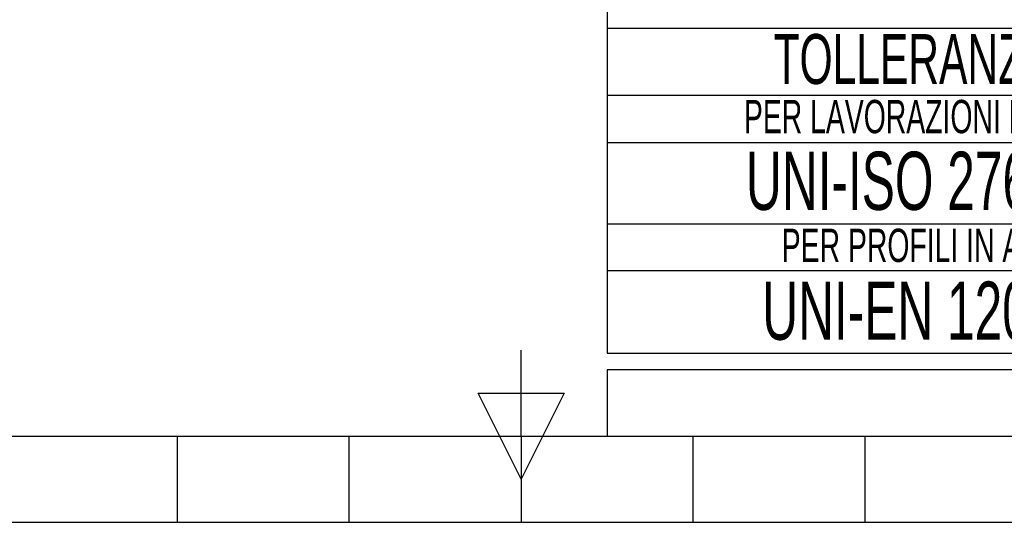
# Model space of a CAD drawing. Header units: millimetres. Extents: x 0 to 420, y 0 to 297.
# Tile 2 of 9: x 180 to 239, y 0 to 30. Entities that reach past the tile are written whole.
import ezdxf
from ezdxf.enums import TextEntityAlignment as Align

# ---------------------------------------------------------------- set-up
doc = ezdxf.new("R2010")
doc.units = ezdxf.units.MM
doc.layers.add('CARTIGLIO', color=140, linetype='Continuous')
doc.styles.add('SLDTEXTSTYLE0', font='TXT', dxfattribs={"width": 0.6382978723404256})

# ---------------------------------------------------------------- blocks, each defined once
blk = doc.blocks.new('SW_NOTE_0_1')
at = {"layer": 'CARTIGLIO', "color": 0, "insert": (85.40558510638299, 3.222669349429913), "char_height": 2.5, "attachment_point": 2, "style": 'SLDTEXTSTYLE0'}
blk.add_mtext("ATTENZIONE: NON INTERPRETARE IL DISEGNO. IN CASO DI QUOTE MANCANTI O POCO CHIARE CONSULTARE L'UFFICIO TECNICO", dxfattribs=at)
blk = doc.blocks.new('SW_NOTE_0_15')
at = {"layer": 'CARTIGLIO', "color": 0, "insert": (23.93617021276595, 3.867203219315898), "char_height": 3, "attachment_point": 2, "style": 'SLDTEXTSTYLE0'}
blk.add_mtext('TOLLERANZE DI LAVORAZIONE', dxfattribs=at)
blk = doc.blocks.new('SW_NOTE_0_23')
at = {"layer": 'CARTIGLIO', "color": 0, "insert": (18.30319148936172, 2.578135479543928), "char_height": 2, "attachment_point": 2, "style": 'SLDTEXTSTYLE0'}
blk.add_mtext('PER LAVORAZIONI MECCANICHE', dxfattribs=at)
blk = doc.blocks.new('SW_NOTE_0_24')
at = {"layer": 'CARTIGLIO', "color": 0, "insert": (15.68484042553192, 4.511737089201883), "char_height": 3.5, "attachment_point": 2, "style": 'SLDTEXTSTYLE0'}
blk.add_mtext('UNI-ISO 2768 mH', dxfattribs=at)
blk = doc.blocks.new('SW_NOTE_0_25')
at = {"layer": 'CARTIGLIO', "color": 0, "insert": (13.85638297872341, 2.578135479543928), "char_height": 2, "attachment_point": 2, "style": 'SLDTEXTSTYLE0'}
blk.add_mtext('PER PROFILI IN ALLUMINIO', dxfattribs=at)
blk = doc.blocks.new('SW_NOTE_0_26')
at = {"layer": 'CARTIGLIO', "color": 0, "insert": (14.05585106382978, 4.511737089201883), "char_height": 3.5, "attachment_point": 2, "style": 'SLDTEXTSTYLE0'}
blk.add_mtext('UNI-EN 12020-2', dxfattribs=at)
blk = doc.blocks.new('Cartiglio ALUSIC')
at = {"layer": 'CARTIGLIO'}
for p, q in [((113.971100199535, 149.9990413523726), (113.971100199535, 94.99904135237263)), ((113.971100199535, 114.5498549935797), (173.971100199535, 114.5498549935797)), ((113.971100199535, 114.5498549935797), (113.971100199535, 94.99904135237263)), ((173.9571410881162, 110.4900006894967), (113.9571410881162, 110.4900006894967)), ((113.971100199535, 107.6716313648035), (154.9806365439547, 107.6716313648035)), ((154.9806365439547, 102.7445210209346), (113.971100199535, 102.7445210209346)), ((113.9850593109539, 99.96496483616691), (154.9945956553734, 99.96496483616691)), ((113.971100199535, 94.99904135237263), (173.971100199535, 94.99904135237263)), ((313.621100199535, 93.99904135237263), (113.971100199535, 93.99904135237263)), ((113.971100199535, 93.99904135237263), (113.971100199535, 89.99904135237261)), ((113.971100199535, 89.99904135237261), (313.621100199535, 89.99904135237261))]:
    blk.add_line(p, q, dxfattribs=at)
at = {"layer": 'CARTIGLIO', "linetype": 'Continuous'}
blk.add_line((113.9695322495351, 89.99904135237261), (313.621100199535, 89.99904135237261), dxfattribs=at)
at = {"layer": 'CARTIGLIO', "color": 140}
for name, p in [('SW_NOTE_0_15', (119.5374520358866, 110.3183836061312)), ('SW_NOTE_0_23', (117.6003680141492, 107.6481432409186)), ('SW_NOTE_0_24', (118.7522918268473, 102.6005131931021)), ('SW_NOTE_0_25', (121.8587729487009, 99.90266357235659)), ('SW_NOTE_0_26', (120.2859705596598, 94.78943414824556)), ('SW_NOTE_0_1', (127.6311861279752, 90.01640253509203))]:
    blk.add_blockref(name, p, dxfattribs=at)
at = {"layer": 'CARTIGLIO', "color": 140, "style": 'SLDTEXTSTYLE0', "width": 0.6382978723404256}
for tag, height, p in [('AUTOATTR1', 3.5, (223.449403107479, 133.7003798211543)), ('AUTOATTR2', 3.5, (221.7698851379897, 127.4217635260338)), ('AUTOATTR11', 3.5, (222.8622803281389, 121.4105734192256)), ('AUTOATTR8', 4, (219.2444208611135, 110.0025032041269)), ('AUTOATTR9', 4, (218.1221976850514, 100.4234402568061)), ('AUTOATTR0', 4, (249.0325362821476, 100.3118048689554))]:
    blk.add_attdef(tag, text='', height=height, dxfattribs=at).set_placement(p, align=Align.TOP_CENTER)
at = {"layer": 'CARTIGLIO', "color": 140}
for tag in ['AUTOATTR13', 'AUTOATTR12', 'AUTOATTR10', 'AUTOATTR7', 'AUTOATTR6', 'AUTOATTR5', 'AUTOATTR4', 'AUTOATTR3']:
    blk.add_attdef(tag, (0, 0), '', height=4, dxfattribs=at)

msp = doc.modelspace()

# ---------------------------------------------------------------- linework, layer by layer
at = {"layer": 'CARTIGLIO', "linetype": 'Continuous'}
for p, q in [((210.0037561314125, 5.171001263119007), (210.0037561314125, 10.34521728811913)), ((207.4166481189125, 7.758109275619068), (212.5908641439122, 7.758109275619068)), ((210.0037561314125, 2.583893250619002), (207.4166481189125, 7.758109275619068)), ((212.5908641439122, 7.758109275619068), (210.0037561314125, 2.583893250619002)), ((5.180115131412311, 5.171001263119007), (414.8273971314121, 5.171001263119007)), ((189.3068920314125, -0.003214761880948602), (189.3068920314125, 5.171001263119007)), ((199.6553240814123, -0.003214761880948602), (199.6553240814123, 5.171001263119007)), ((210.0037561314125, 5.171001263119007), (210.0037561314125, -0.003214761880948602)), ((215.1758291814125, 5.171001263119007), (414.8273971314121, 5.171001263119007)), ((220.3521881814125, -0.003214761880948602), (220.3521881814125, 5.171001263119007)), ((230.7006202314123, -0.003214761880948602), (230.7006202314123, 5.171001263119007)), ((158.2615958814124, -0.003214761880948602), (261.7459163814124, -0.003214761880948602))]:
    msp.add_line(p, q, dxfattribs=at)
at = {"layer": 'CARTIGLIO'}
msp.add_line((215.1773971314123, 5.171001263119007), (414.8273971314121, 5.171001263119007), dxfattribs=at)

# ---------------------------------------------------------------- block references
msp.add_blockref('Cartiglio ALUSIC', (101.206296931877, -84.82804008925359), dxfattribs=at)

doc.saveas('drawing.dxf')
